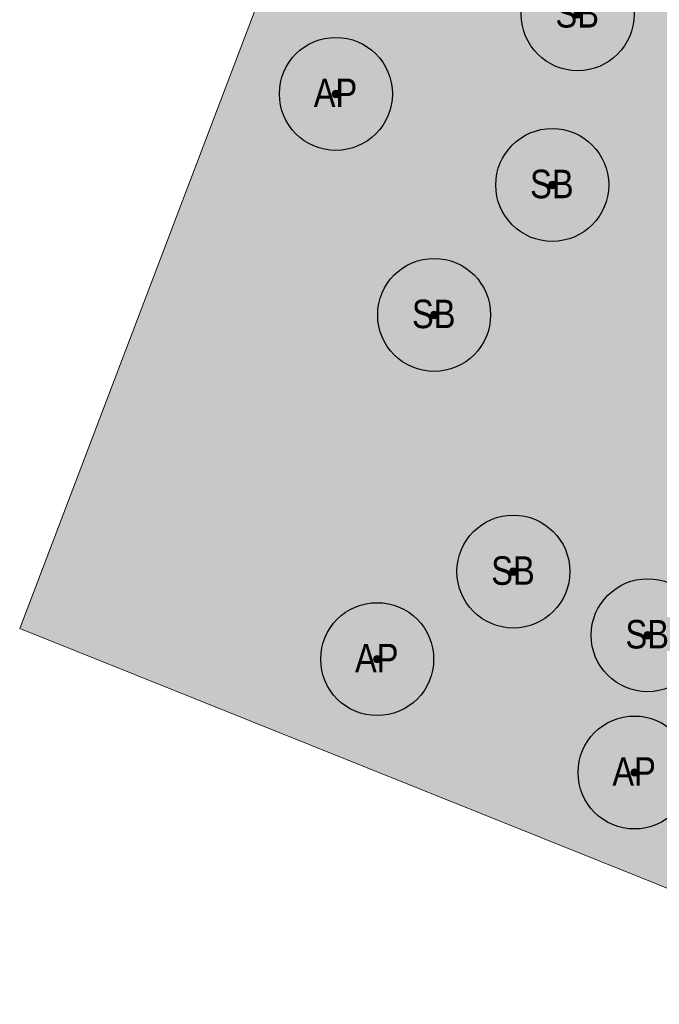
# Model space of a CAD drawing. Header units: centimetres. Extents: x 0 to 79565, y -33811 to 17832.
# Tile 2 of 256: x 0 to 2549, y -1497 to 2426. Entities that reach past the tile are written whole.
import ezdxf

# ---------------------------------------------------------------- set-up
doc = ezdxf.new("R2010")
doc.units = ezdxf.units.CM
doc.layers.add('Zagospodarowanie-Opis-Tekst', color=7, linetype='Continuous', lineweight=9, true_color=0x0000dd)
doc.layers.add('Zagospodarowanie-Rośliny-Drzewa', color=3, linetype='Continuous', lineweight=25, true_color=0x00ff00)
doc.layers.add('Zagospodarowanie-Powierzchnie-Trawa', color=7, linetype='Continuous', lineweight=9)
doc.styles.add('Arial Narrow', font='ARIALN.TTF')

# ---------------------------------------------------------------- blocks, each defined once
blk = doc.blocks.new('[sb]-Wierzba płacząca')
at = {"layer": 'Zagospodarowanie-Opis-Tekst', "linetype": 'Continuous', "lineweight": 0, "true_color": 0x888888}
h = blk.add_hatch(color=252, dxfattribs=at)
edge = h.paths.add_edge_path()
edge.add_arc((0, 0), 10, 0, 360)
at = {"layer": 'Zagospodarowanie-Rośliny-Drzewa', "linetype": 'Continuous', "lineweight": 0, "true_color": 0x99cc00, "transparency": 33554577}
h = blk.add_hatch(color=62, dxfattribs=at)
edge = h.paths.add_edge_path()
edge.add_arc((0, 0), 150, 0, 360)
at = {"layer": 'Zagospodarowanie-Opis-Tekst', "color": 172, "true_color": 0x0000dd}
blk.add_circle((0, 0), 10, dxfattribs=at)
at = {"layer": 'Zagospodarowanie-Rośliny-Drzewa', "color": 114, "true_color": 0x00a75b}
blk.add_circle((0, 0), 150, dxfattribs=at)
at = {"layer": 'Zagospodarowanie-Opis-Tekst', "color": 172, "true_color": 0x0000dd, "insert": (-58.9, 40.5), "char_height": 75.65, "attachment_point": 1, "line_spacing_factor": 0.966875, "style": 'Arial Narrow'}
blk.add_mtext('SB', dxfattribs=at)
blk = doc.blocks.new('[AP]-Klon zwyczajny')
at = {"layer": 'Zagospodarowanie-Opis-Tekst', "linetype": 'Continuous', "lineweight": 0, "true_color": 0x888888}
h = blk.add_hatch(color=252, dxfattribs=at)
edge = h.paths.add_edge_path()
edge.add_arc((0, 0), 10, 0, 360)
at = {"layer": 'Zagospodarowanie-Rośliny-Drzewa', "linetype": 'Continuous', "lineweight": 0, "true_color": 0x00a75b, "transparency": 33554508}
h = blk.add_hatch(color=114, dxfattribs=at)
edge = h.paths.add_edge_path()
edge.add_arc((0, 0), 150, 0, 360)
at = {"layer": 'Zagospodarowanie-Opis-Tekst', "color": 172, "true_color": 0x0000dd}
blk.add_circle((0, 0), 10, dxfattribs=at)
at = {"layer": 'Zagospodarowanie-Rośliny-Drzewa', "color": 7}
blk.add_circle((0, 0), 150, dxfattribs=at)
at = {"layer": 'Zagospodarowanie-Opis-Tekst', "color": 172, "true_color": 0x0000dd, "insert": (-58.9, 40.5), "char_height": 75.65, "attachment_point": 1, "line_spacing_factor": 0.966875, "style": 'Arial Narrow'}
blk.add_mtext('AP', dxfattribs=at)

msp = doc.modelspace()

# ---------------------------------------------------------------- hatches: boundary and pattern name
at = {"layer": 'Zagospodarowanie-Powierzchnie-Trawa', "linetype": 'Continuous', "lineweight": 0, "true_color": 0x99ff6f, "transparency": 33554457}
msp.add_hatch(color=81, dxfattribs=at).paths.add_polyline_path([(16068, 16143), (16026, 16161), (14786, 13144), (15034, 12992), (15242, 12805), (15399, 12602), (15500, 12434), (15560, 12289), (15626, 12037), (15654, 11761), (15633, 11492), (15573, 11244), (15534, 11132), (14800, 11450), (14725, 11317), (14481, 10562), (14307, 10614), (14193, 10279), (13182, 10623), (13292, 10982), (12351, 11282), (12309, 10938), (12423, 10764), (12450, 10737), (12504, 10895), (12850, 10780), (12686, 10313), (12430, 10398), (11962, 10547), (12095, 10967), (10668.9, 13194.6), (10599, 13135), (10434, 12641), (10427, 12050), (10782, 11727), (11274, 10290), (9472, 7430), (5338, 9531), (3973, 8493), (3748, 8181), (2764, 6807), (2671, 6673), (1976, 4967), (1118, 2938), (0, 0), (4153, -1666), (4192, -1685), (4385, -1777), (6568, -2726), (10788, -6401), (11727, -7044), (13930, 669), (12926, 641), (14320, 8092), (16886, 8162), (17781, 10112), (17498, 11599), (17413, 14828), (17764.4, 16000.5), (17753, 16222), (17317, 16606), (16799, 17073), (16705, 16946), (16627, 16998), (16713, 17140), (16483, 17336), (16253, 16727)])

# ---------------------------------------------------------------- linework, layer by layer
at = {"layer": 'Zagospodarowanie-Powierzchnie-Trawa', "flags": 128}
msp.add_lwpolyline([(11274, 10290), (9472, 7430), (5338, 9531), (3973, 8493), (3748, 8181), (2764, 6807), (2671, 6673), (1976, 4967), (1118, 2938), (0, 0), (4153, -1666), (4192, -1685), (4385, -1777), (6568, -2726), (10788, -6401), (11727, -7044), (13930, 669), (12926, 641), (14320, 8092), (16886, 8162), (17781, 10112)], dxfattribs=at)

# ---------------------------------------------------------------- block references
at = {"layer": 'Zagospodarowanie-Rośliny-Drzewa', "color": 7, "xscale": 1.5, "yscale": 1.5, "zscale": 1.5}
for name, p in [('[sb]-Wierzba płacząca', (2223.4, 2447.1)), ('[AP]-Klon zwyczajny', (1260, 2130)), ('[sb]-Wierzba płacząca', (2122.1, 1767.1)), ('[sb]-Wierzba płacząca', (1651.5, 1249.4)), ('[sb]-Wierzba płacząca', (1967.3, 226.8)), ('[sb]-Wierzba płacząca', (2502.1, -26.9)), ('[AP]-Klon zwyczajny', (1424.5, -122.1)), ('[AP]-Klon zwyczajny', (2450, -573.7))]:
    msp.add_blockref(name, p, dxfattribs=at)

doc.saveas('drawing.dxf')
